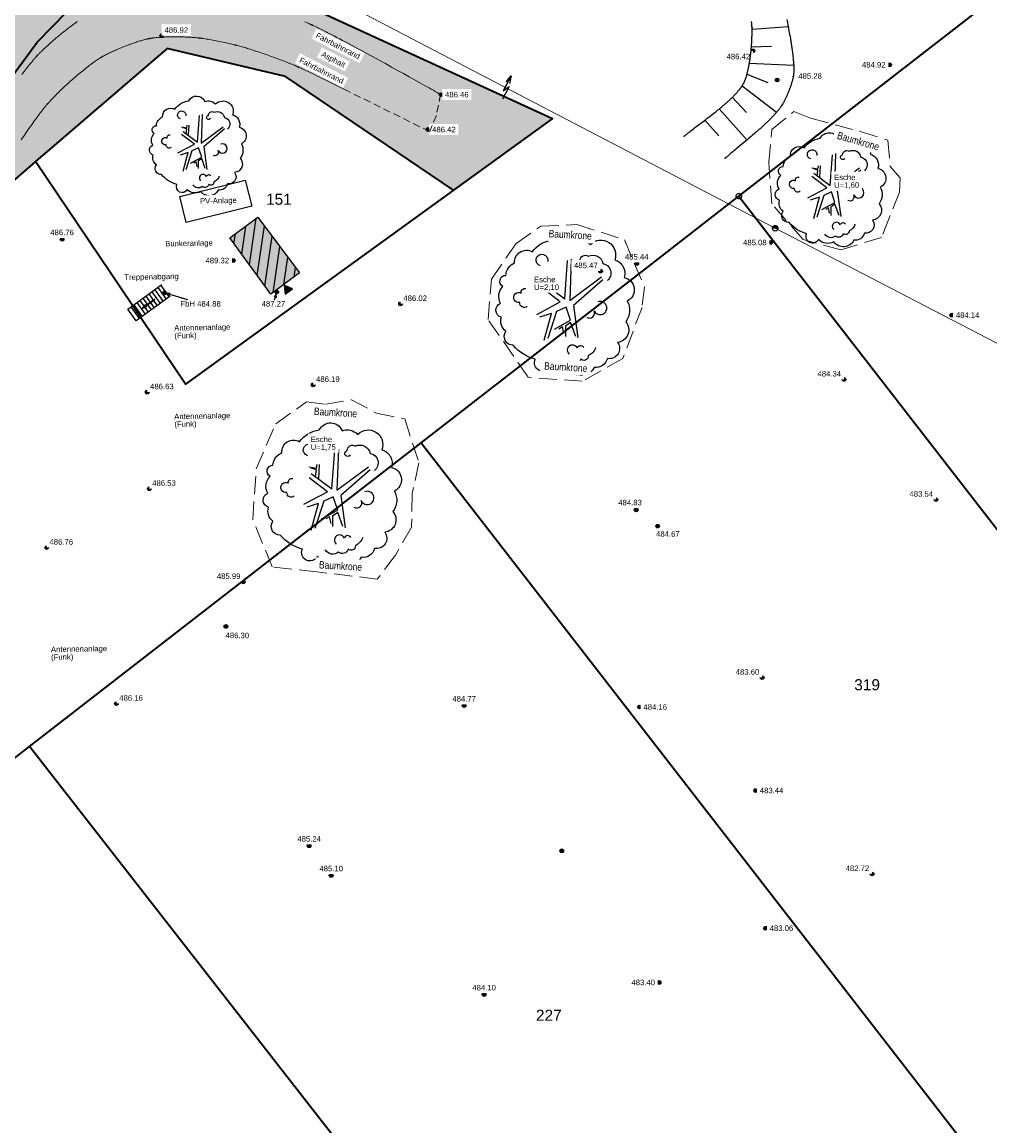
# Model space of a CAD drawing. Header units: metres. Extents: x 32314623 to 32316932, y 5614378 to 5615384.
# Tile 12 of 35: x 32316067 to 32316133, y 5614873 to 5614948. Entities that reach past the tile are written whole.
import ezdxf

# ---------------------------------------------------------------- set-up
doc = ezdxf.new("R2010")
doc.units = ezdxf.units.M
for name, pattern in [('1', [0]), ('12', [0]), ('20', [1.5, 0.5, -0.25, 0.5, -0.25]), ('3', [0]), ('36', [3.45, 1.225, -0.5, 1.225, -0.5]), ('96', [0])]:
    doc.linetypes.add(name, pattern=pattern)
doc.layers.get('0').update_dxf_attribs({"color": 1, "linetype": 'CONTINUOUS'})
for name, color, linetype in [('alte Gebäude', 7, 'CONTINUOUS'), ('alte Grenzen', 7, 'CONTINUOUS'), ('altes Gebäude Füllung', 7, 'CONTINUOUS'), ('altes Gebäude Linie', 7, 'CONTINUOUS'), ('Bäume Stäucher', 7, 'CONTINUOUS'), ('Ebene 1', 7, 'CONTINUOUS'), ('Eingang  First usw', 7, 'CONTINUOUS'), ('Fahrbahn', 7, 'CONTINUOUS'), ('Flurstücksnummer - Straßenname', 7, 'CONTINUOUS'), ('Höhenpunkte', 7, 'CONTINUOUS'), ('Höhentexte', 7, 'CONTINUOUS'), ('Pfeil PD', 7, 'CONTINUOUS'), ('Texte zu Fahrbahn - Toptexte', 7, 'CONTINUOUS'), ('vorhandene Straße', 7, 'CONTINUOUS'), ('WS  GS  Hydrant  Gulli  usw', 7, 'CONTINUOUS')]:
    doc.layers.add(name, color=color, linetype=linetype)
doc.styles.add('Flurstücksnummer', font='Arial.ttf')
doc.styles.add('n', font='Arial.ttf')
doc.styles.add('Textart 33', font='Arial Narrow.ttf')

# ---------------------------------------------------------------- blocks, each defined once
blk = doc.blocks.new('S12')
at = {"color": 0, "lineweight": -2}
blk.add_lwpolyline([(0.433013, -0.25, -0.5773502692), (-0.433013, -0.25, -0.5773502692), (0, 0.5, -0.5773502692)], format="xyb", close=True, dxfattribs=at)
blk.add_lwpolyline([(0.5, 0), (-0.5, 0)], dxfattribs=at)
for points in [[(-0.45, 0, -1), (0.45, 0)], [(-0.4, 0, -1), (0.4, 0)], [(-0.35, 0, -1), (0.35, 0)], [(-0.3, 0, -1), (0.3, 0)], [(-0.25, 0, -1), (0.25, 0)], [(-0.2, 0, -1), (0.2, 0)], [(-0.15, 0, -1.2936749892), (0.15, 0)], [(-0.1, 0, -1.3701562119), (0.1, 0)], [(-0.05, 0, -1.8633249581), (0.05, 0)]]:
    blk.add_lwpolyline(points, format="xyb", dxfattribs=at)
blk = doc.blocks.new('S3')
at = {"color": 0, "lineweight": -2}
blk.add_lwpolyline([(0.433013, -0.25, -0.5773502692), (-0.433013, -0.25, -0.5773502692), (0, 0.5, -0.5773502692)], format="xyb", close=True, dxfattribs=at)
blk = doc.blocks.new('S57')
at = {"color": 0, "lineweight": -2}
blk.add_lwpolyline([(0.18, -0.01), (0.18, -0.03), (0.44, 0.04), (0.18, 0.1), (0.18, 0.08), (0.32, 0.05), (-0.4, 0.05), (-0.4, 0.03), (0.32, 0.03)], close=True, dxfattribs=at)
blk = doc.blocks.new('S101', base_point=(0, -0.15))
at = {"lineweight": -2}
blk.add_hatch(color=0, dxfattribs=at).paths.add_polyline_path([(-0.5, -0.5), (0, 0.35), (0.5, -0.5)], flags=0)
at = {"color": 0, "lineweight": -2}
blk.add_lwpolyline([(0, 0.35), (-0.5, -0.5), (0.5, -0.5)], close=True, dxfattribs=at)
for p in [(-0.35, -0.45), (0, -0.215), (0.35, -0.45), (0.45, -0.45)]:
    blk.add_point(p, dxfattribs=at)
blk = doc.blocks.new('S107')
at = {"lineweight": -2}
blk.add_hatch(color=0, dxfattribs=at).paths.add_polyline_path([(0.5, 0), (0.489765, -0.100649), (0.459479, -0.197178), (0.410382, -0.285634), (0.344483, -0.362396), (0.264482, -0.424322), (0.173653, -0.468876), (0.075714, -0.494234), (-0.025325, -0.499358), (-0.125326, -0.484039), (-0.220197, -0.448902), (-0.306053, -0.395388), (-0.379379, -0.325686), (-0.437173, -0.242651), (-0.47707, -0.149682), (-0.497435, -0.050584), (-0.497435, 0.050584), (-0.47707, 0.149682), (-0.437173, 0.242651), (-0.379379, 0.325686), (-0.306053, 0.395388), (-0.220197, 0.448902), (-0.125326, 0.484039), (-0.025325, 0.499358), (0.075714, 0.494234), (0.173653, 0.468876), (0.264482, 0.424322), (0.344483, 0.362396), (0.410382, 0.285634), (0.459479, 0.197178), (0.489765, 0.100649)], flags=0)
at = {"color": 0, "lineweight": -2}
blk.add_lwpolyline([(0.433013, -0.25, -0.5773502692), (-0.433013, -0.25, -0.5773502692), (0, 0.5, -0.5773502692)], format="xyb", close=True, dxfattribs=at)
blk = doc.blocks.new('S115')
at = {"color": 92, "true_color": 0x00cd00}
blk.add_lwpolyline([(0.38, 0.18, -0.720322), (0.4, 0.02, -0.293105), (0.39, -0.12, -0.60356), (0.335, -0.26, -0.682674), (0.265, -0.37, -0.389231), (0.175, -0.43, -0.560861), (0.005, -0.445, -0.33185), (-0.125, -0.425, -0.983969), (-0.225, -0.375, -0.154039), (-0.375, -0.28, -0.618334), (-0.425, -0.185, -0.323718), (-0.455, -0.09, -0.727182), (-0.46, 0.005, -0.3406), (-0.445, 0.12, -0.78117), (-0.425, 0.195, -0.280586), (-0.365, 0.28, -0.603026), (-0.245, 0.355, -0.210061), (-0.11, 0.435, -0.647135), (0.045, 0.43, -0.293004), (0.15, 0.405, -0.808724), (0.315, 0.3, -0.423577)], format="xyb", close=True, dxfattribs=at)
for points in [[(-0.19, 0.26, -2.311325), (-0.14, 0.29)], [(0.1, 0.265, -1.589785), (0.08, 0.295, -0.618917), (0.135, 0.325, -0.49854), (0.235, 0.275, -0.65059), (0.265, 0.16)], [(-0.28, -0.015, -0.683441), (-0.33, 0.01, -1.429021), (-0.32, 0.075, -0.554902), (-0.29, 0.105)], [(0.125, -0.09, 0.752735), (0.175, -0.045, 2.3423), (0.2, 0.015)], [(0.185, -0.295, -0.230204), (0.135, -0.35, -0.683441), (0.085, -0.375, -0.556841), (0.02, -0.395, -0.46095), (-0.07, -0.38)], [(0.105, -0.295, 0.635794), (0.06, -0.3, 1.273144), (0.005, -0.34)]]:
    blk.add_lwpolyline(points, format="xyb", dxfattribs=at)
at = {"color": 34}
for points in [[(0.02, 0.305), (0.01, 0.025), (0.225, 0.185)], [(-0.165, 0.14), (-0.025, 0.035), (-0.005, 0.295)], [(-0.18, 0.185), (-0.13, 0.175), (-0.125, 0.2)], [(-0.135, 0.115), (-0.13, 0.165), (-0.165, 0.175)], [(-0.11, 0.2), (-0.115, 0.105)], [(0.235, 0.165), (0.035, -0.01), (0.065, -0.23)], [(-0.215, -0.07), (-0.055, 0.015), (-0.18, 0.11)], [(-0.165, -0.245), (-0.115, -0.065), (-0.195, -0.09)], [(-0.095, -0.17), (0.015, -0.11), (-0.015, -0.02), (-0.08, -0.05), (-0.14, -0.235)], [(0.05, -0.22), (0.015, -0.125), (-0.02, -0.15), (-0.02, -0.22)], [(-0.03, -0.2), (-0.04, -0.155), (-0.065, -0.17)]]:
    blk.add_lwpolyline(points, dxfattribs=at)
blk = doc.blocks.new('*X47')
at = {"color": 7, "linetype": '3', "lineweight": 25}
for p, q in [((32316082.577891, 5614931.712994), (32316083.041041, 5614934.875903)), ((32316081.526776, 5614933.162243), (32316081.623364, 5614933.821849)), ((32316082.052334, 5614932.437618), (32316082.332202, 5614934.348876)), ((32316083.103448, 5614930.988369), (32316083.596691, 5614934.356785)), ((32316083.629005, 5614930.263745), (32316084.125145, 5614933.651949)), ((32316084.198937, 5614929.842156), (32316084.6536, 5614932.947113)), ((32316084.907315, 5614930.366038), (32316085.182055, 5614932.242277)), ((32316085.615693, 5614930.88992), (32316085.71051, 5614931.537441))]:
    blk.add_line(p, q, dxfattribs=at)
blk = doc.blocks.new('*X49')
at = {"color": 7, "linetype": '12', "lineweight": 25}
for p, q in [((32316094.244196, 5614965.717494), (32316095.245859, 5614968.883581)), ((32316093.105742, 5614966.043961), (32316093.560314, 5614967.633757)), ((32316096.49648, 5614964.982283), (32316097.693059, 5614968.127519)), ((32316095.368894, 5614965.371959), (32316095.927862, 5614966.952533)), ((32316098.738162, 5614964.147669), (32316100.040605, 5614967.162873)), ((32316097.652081, 5614964.561052), (32316098.245033, 5614966.11964)), ((32316100.935281, 5614963.19484), (32316102.340843, 5614966.097225)), ((32316099.818695, 5614963.710866), (32316100.524774, 5614965.168869)), ((32316103.086533, 5614962.122158), (32316104.538408, 5614964.848208)), ((32316101.988453, 5614962.676676), (32316102.73716, 5614964.082452)), ((32316105.227821, 5614960.987601), (32316106.674533, 5614963.539511)), ((32316104.142565, 5614961.567035), (32316104.884328, 5614962.875457)), ((32316107.358835, 5614959.811822), (32316108.795519, 5614962.233175)), ((32316106.308453, 5614960.400012), (32316107.01569, 5614961.647533)), ((32316109.43625, 5614958.577979), (32316110.924856, 5614960.90454)), ((32316108.420041, 5614959.190177), (32316109.130783, 5614960.388046)), ((32316111.38815, 5614957.292017), (32316113.029436, 5614959.371073)), ((32316110.419147, 5614957.952764), (32316111.20864, 5614959.056612)), ((32316112.324245, 5614956.596819), (32316113.184305, 5614957.570343)), ((32316113.153713, 5614955.809974), (32316115.03716, 5614957.649369)), ((32316113.893862, 5614954.957601), (32316114.913895, 5614955.796315)), ((32316114.591803, 5614954.044701), (32316116.672221, 5614955.526478)), ((32316115.256419, 5614953.071923), (32316116.28997, 5614953.739048)), ((32316115.787613, 5614952.152036), (32316117.963778, 5614953.121431)), ((32316116.177952, 5614951.158737), (32316117.286623, 5614951.457044)), ((32316116.43982, 5614950.02925), (32316118.686977, 5614950.475253)), ((32316116.62668, 5614948.886639), (32316117.784965, 5614949.03677)), ((32316116.727771, 5614947.713193), (32316119.17744, 5614947.911555)), ((32316116.677618, 5614946.531505), (32316118.041654, 5614946.579546)), ((32316116.539067, 5614945.403119), (32316119.554792, 5614945.27713)), ((32316116.381775, 5614944.670508), (32316117.803527, 5614944.097991)), ((32316116.049527, 5614943.875209), (32316118.396228, 5614942.080176)), ((32316115.380503, 5614943.09497), (32316116.362543, 5614942.064497)), ((32316114.490432, 5614942.304631), (32316116.376306, 5614940.198265)), ((32316113.521142, 5614941.543483), (32316114.479539, 5614940.473033))]:
    blk.add_line(p, q, dxfattribs=at)
blk = doc.blocks.new('S54')
at = {"color": 0, "lineweight": -2}
for points in [[(0.44, 0.04), (-0.14, 0.04), (0.08, -0.07), (-0.4, -0.07)], [(0.18, 0.1), (0.44, 0.04), (0.18, -0.03)]]:
    blk.add_lwpolyline(points, dxfattribs=at)

msp = doc.modelspace()

# ---------------------------------------------------------------- hatches: boundary and pattern name
at = {"layer": 'altes Gebäude Füllung', "lineweight": 25, "true_color": 0xcccccc}
msp.add_hatch(color=254, dxfattribs=at).paths.add_polyline_path([(32316084.027, 5614929.715), (32316081.25, 5614933.544), (32316083.148, 5614934.955), (32316085.989, 5614931.166)], flags=0)
at = {"layer": 'vorhandene Straße', "lineweight": 25, "true_color": 0xe6d499}
for points in [[(32316076.22, 5614955.11), (32316068.158, 5614946.851), (32316052.394, 5614925.376), (32316046.335, 5614916.646), (32316026.272, 5614895.141), (32316018.137, 5614886.419), (32316004.293, 5614902.38), (32316013.562, 5614912.031), (32316014.789, 5614910.742), (32316035.573, 5614934.324), (32316042.294, 5614944.027), (32316050.052, 5614953.731), (32316059.931, 5614966.77)], [(32316096.436, 5614936.785), (32316085.029, 5614944.514), (32316076.988, 5614946.412), (32316068.04, 5614938.74), (32316064.523, 5614935.691), (32316054.289, 5614918.295), (32316046.632, 5614900.712), (32316039.914, 5614877.479), (32316061.129, 5614850.019), (32316066.179, 5614843.48), (32316091.939, 5614812.604), (32316098.454, 5614813.841), (32316079.08, 5614783.367), (32316078.624, 5614788.649), (32316000.811, 5614867.843), (32316026.272, 5614895.141), (32316046.335, 5614916.646), (32316052.394, 5614925.376), (32316068.158, 5614946.851), (32316076.22, 5614955.11), (32316087.574, 5614948.805), (32316103.167, 5614941.657)]]:
    msp.add_hatch(color=41, dxfattribs=at).paths.add_polyline_path(points, flags=0)

# ---------------------------------------------------------------- linework, layer by layer
at = {"layer": 'alte Grenzen', "color": 7, "linetype": '1', "lineweight": 35}
msp.add_line((32316039.914, 5614877.479), (32316067.628, 5614898.98), dxfattribs=at)
msp.add_lwpolyline([(32316068.04, 5614938.74), (32316064.523, 5614935.691), (32316054.289, 5614918.295), (32316046.632, 5614900.712), (32316039.914, 5614877.479)], dxfattribs=at)
at = {"layer": 'Fahrbahn', "color": 7, "linetype": '20', "lineweight": 18}
msp.add_lwpolyline([(32316070.883, 5614948.238), (32316070.828, 5614948.198), (32316070.772, 5614948.158), (32316070.716, 5614948.118), (32316070.661, 5614948.077), (32316070.605, 5614948.036), (32316070.549, 5614947.995), (32316070.494, 5614947.954), (32316070.439, 5614947.913), (32316070.383, 5614947.871), (32316070.328, 5614947.829), (32316070.273, 5614947.787), (32316070.218, 5614947.745), (32316070.164, 5614947.703), (32316070.109, 5614947.661), (32316070.055, 5614947.618), (32316070.001, 5614947.576), (32316069.947, 5614947.533), (32316069.893, 5614947.49), (32316069.84, 5614947.447), (32316069.787, 5614947.405), (32316069.734, 5614947.362), (32316069.681, 5614947.319), (32316069.629, 5614947.276), (32316069.577, 5614947.233), (32316069.526, 5614947.19), (32316069.475, 5614947.147), (32316069.424, 5614947.105), (32316069.373, 5614947.062), (32316069.324, 5614947.019), (32316069.274, 5614946.977), (32316069.225, 5614946.935), (32316069.176, 5614946.892), (32316069.128, 5614946.85), (32316069.08, 5614946.808), (32316069.034, 5614946.766), (32316068.987, 5614946.725), (32316068.941, 5614946.683), (32316068.895, 5614946.642), (32316068.85, 5614946.601), (32316068.806, 5614946.56), (32316068.762, 5614946.52), (32316068.719, 5614946.479), (32316068.676, 5614946.439), (32316068.635, 5614946.4), (32316068.593, 5614946.36), (32316068.553, 5614946.321), (32316068.514, 5614946.283), (32316068.474, 5614946.244), (32316068.436, 5614946.206), (32316068.398, 5614946.168), (32316068.361, 5614946.131), (32316068.325, 5614946.094), (32316068.29, 5614946.058), (32316068.255, 5614946.021), (32316068.222, 5614945.986), (32316068.189, 5614945.951), (32316068.158, 5614945.918), (32316068.127, 5614945.883), (32316068.095, 5614945.847), (32316068.063, 5614945.812), (32316068.03, 5614945.775), (32316067.997, 5614945.736), (32316067.963, 5614945.698), (32316067.929, 5614945.658), (32316067.895, 5614945.618), (32316067.86, 5614945.577), (32316067.825, 5614945.535), (32316067.789, 5614945.493), (32316067.718, 5614945.407), (32316067.645, 5614945.318), (32316067.57, 5614945.225), (32316067.495, 5614945.132), (32316067.419, 5614945.036), (32316067.341, 5614944.937), (32316067.263, 5614944.838), (32316067.185, 5614944.736), (32316067.105, 5614944.633)], dxfattribs=at)
at = {"layer": 'Fahrbahn', "color": 7, "true_color": 0xffffff}
for p in [(32316086.816, 5614948.016), (32316075.823, 5614947.096), (32316079.212, 5614947.118), (32316081.636, 5614946.647), (32316068.189, 5614945.951), (32316072.592, 5614945.862), (32316085.923, 5614945.143), (32316068.867, 5614942.653)]:
    msp.add_point(p, dxfattribs=at)
at = {"layer": 'Höhentexte', "color": 7, "linetype": 'Continuous', "lineweight": 25, "elevation": 484.883}
msp.add_lwpolyline([(32316077.197, 5614929.771), (32316076.933, 5614929.763), (32316077.149, 5614929.611)], dxfattribs=at)
at = {"layer": 'WS  GS  Hydrant  Gulli  usw', "color": 7, "linetype": '12', "lineweight": 25}
for p, q in [((32316076.143, 5614930.026), (32316076.716, 5614929.23)), ((32316076.346, 5614930.172), (32316076.919, 5614929.376)), ((32316075.128, 5614929.296), (32316075.702, 5614928.499)), ((32316075.331, 5614929.442), (32316075.905, 5614928.645)), ((32316075.534, 5614929.588), (32316076.108, 5614928.792)), ((32316075.737, 5614929.734), (32316076.311, 5614928.938)), ((32316075.94, 5614929.88), (32316076.513, 5614929.084)), ((32316074.52, 5614928.858), (32316075.093, 5614928.061)), ((32316074.723, 5614929.004), (32316075.296, 5614928.207)), ((32316074.926, 5614929.15), (32316075.499, 5614928.353))]:
    msp.add_line(p, q, dxfattribs=at)
at = {"layer": 'WS  GS  Hydrant  Gulli  usw', "color": 7, "true_color": 0xffffff}
for p in [(32316116.729, 5614947.837), (32316119.197, 5614947.837), (32316119.534, 5614944.516), (32316116.145, 5614944.022), (32316118.793, 5614942.608), (32316112.128, 5614940.454), (32316114.911, 5614938.95)]:
    msp.add_point(p, dxfattribs=at)

# ---------------------------------------------------------------- block references
at = {"layer": 'alte Grenzen', "color": 7, "xscale": 0.375, "yscale": 0.375}
msp.add_blockref('S3', (32316115.835, 5614936.379), dxfattribs=at)
at = {"layer": 'Bäume Stäucher', "color": 94}
for p, xscale, yscale in [((32316079.229, 5614939.802), 7, 7), ((32316122.242, 5614936.828), 8, 8), ((32316104.249, 5614929.048), 10, 10), ((32316088.428, 5614916.147), 10, 10)]:
    msp.add_blockref('S115', p, dxfattribs=dict(at, xscale=xscale, yscale=yscale))
at = {"layer": 'Eingang  First usw', "color": 7, "xscale": 0.6275, "yscale": 0.6275, "rotation": 36.484831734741}
msp.add_blockref('S101', (32316085.12, 5614930.078), dxfattribs=at)
at = {"layer": 'Höhenpunkte', "color": 7, "xscale": 0.2525, "yscale": 0.2525}
for p in [(32316076.616, 5614947.278, 486.924), (32316116.796, 5614946.247, 486.415), (32316126.078, 5614945.304, 484.925), (32316118.432, 5614944.271, 485.282), (32316095.596, 5614943.273, 486.463), (32316094.717, 5614940.906, 486.424), (32316069.849, 5614933.447, 486.756), (32316117.999, 5614933.231, 485.077), (32316081.473, 5614932.004, 489.317), (32316108.895, 5614931.793, 485.443), (32316106.437, 5614931.289, 485.466), (32316076.816, 5614929.809, 484.883), (32316084.434, 5614929.864, 487.267), (32316092.846, 5614929.057, 486.019), (32316130.302, 5614928.296, 484.143), (32316122.975, 5614923.928, 484.343), (32316075.633, 5614923.065, 486.63), (32316086.913, 5614923.558, 486.191), (32316075.778, 5614916.5, 486.531), (32316129.226, 5614915.759, 483.544), (32316108.851, 5614915.064, 484.828), (32316110.319, 5614913.956, 484.67), (32316068.799, 5614912.502, 486.755), (32316082.163, 5614910.172, 485.991), (32316080.982, 5614907.148), (32316117.419, 5614903.669, 483.6), (32316073.54, 5614901.9, 486.164), (32316097.169, 5614901.765, 484.768), (32316109.076, 5614901.671, 484.156), (32316086.635, 5614892.247, 485.244), (32316088.134, 5614890.231, 485.096), (32316124.885, 5614890.328, 482.717), (32316110.414, 5614882.961, 483.398), (32316098.524, 5614882.139, 484.099)]:
    msp.add_blockref('S107', p, dxfattribs=at)
for p, rotation in [((32316116.981, 5614895.999, 483.437), 324.3404666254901), ((32316103.8, 5614891.905, 484.127), 61.62023182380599), ((32316117.65, 5614886.645, 483.058), 206.980058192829)]:
    msp.add_blockref('S107', p, dxfattribs=dict(at, rotation=rotation))
at = {"layer": 'Pfeil PD', "color": 7, "xscale": 1.25, "yscale": 1.25, "rotation": 215.753818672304}
msp.add_blockref('S57', (32316075.718, 5614929.114), dxfattribs=at)
at = {"layer": 'WS  GS  Hydrant  Gulli  usw', "color": 7, "xscale": 2, "yscale": 2, "rotation": 62.42432239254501}
msp.add_blockref('S54', (32316100.025, 5614943.741), dxfattribs=at)
at = {"layer": 'WS  GS  Hydrant  Gulli  usw', "color": 7, "xscale": 0.375, "yscale": 0.375}
msp.add_blockref('S12', (32316118.301, 5614934.196), dxfattribs=at)

# ---------------------------------------------------------------- texts
at = {"layer": 'Flurstücksnummer - Straßenname', "color": 7, "lineweight": 30, "insert": (32316124.548, 5614902.803), "char_height": 0.75, "attachment_point": 8, "line_spacing_factor": 0.84, "style": 'Flurstücksnummer', "bg_fill": 2}
msp.add_mtext('319', dxfattribs=at)

# ---------------------------------------------------------------- next in the draw order: texts
at = {"layer": 'Ebene 1', "color": 7, "lineweight": 35, "char_height": 0.5, "attachment_point": 7, "line_spacing_factor": 0.84, "style": 'Textart 33', "bg_fill": 2}
for insert, rotation in [((32316122.467, 5614940.279), 343.97959), ((32316102.899, 5614933.585), 356.66602), ((32316102.595, 5614924.593), 356.66602), ((32316086.95, 5614921.515), 356.66602), ((32316087.292, 5614911.085), 356.66602)]:
    msp.add_mtext('Baumkrone', dxfattribs=dict(at, insert=insert, rotation=rotation))
at = {"layer": 'Flurstücksnummer - Straßenname', "color": 7, "lineweight": 30, "char_height": 0.75, "attachment_point": 8, "line_spacing_factor": 0.84, "style": 'Flurstücksnummer', "bg_fill": 2}
for s, insert in [('151', (32316084.58, 5614935.786)), ('227', (32316102.922, 5614880.36))]:
    msp.add_mtext(s, dxfattribs=dict(at, insert=insert))
at = {"layer": 'Höhentexte', "color": 7, "lineweight": 25, "char_height": 0.375, "line_spacing_factor": 0.84, "style": 'n', "bg_fill": 2}
for s, insert, attachment_point in [('486.92', (32316076.811, 5614947.473, 486.924), 7), ('486.42', (32316116.601, 5614946.052, 486.415), 3), ('484.92', (32316125.802, 5614945.304, 484.925), 6), ('485.28', (32316119.873, 5614944.348, 485.282), 7), ('486.46', (32316095.872, 5614943.273, 486.463), 4), ('486.42', (32316094.993, 5614940.906, 486.424), 4), ('486.76', (32316069.849, 5614933.723, 486.756), 8), ('485.08', (32316117.723, 5614933.231, 485.077), 6), ('489.32', (32316081.197, 5614932.004, 489.317), 6), ('485.44', (32316108.895, 5614932.069, 485.443), 8), ('485.47', (32316106.242, 5614931.484, 485.466), 9), ('FbH 484.88', (32316077.893, 5614929.253, 484.883), 1), ('487.27', (32316084.214, 5614929.255, 487.267), 2), ('486.02', (32316093.041, 5614929.252, 486.019), 7), ('484.14', (32316130.578, 5614928.296, 484.143), 4), ('486.19', (32316087.108, 5614923.753, 486.191), 7), ('484.34', (32316122.78, 5614924.123, 484.343), 9), ('486.63', (32316075.828, 5614923.26, 486.63), 7), ('486.53', (32316075.973, 5614916.695, 486.531), 7), ('483.54', (32316129.031, 5614915.954, 483.544), 9), ('484.83', (32316109.242, 5614915.372, 484.828), 9), ('484.67', (32316110.209, 5614913.62, 484.67), 1), ('486.76', (32316068.994, 5614912.697, 486.755), 7), ('485.99', (32316081.968, 5614910.367, 485.991), 9), ('483.60', (32316117.224, 5614903.864, 483.6), 9), ('486.16', (32316073.735, 5614902.095, 486.164), 7), ('484.77', (32316097.169, 5614902.041, 484.768), 8), ('484.16', (32316109.352, 5614901.671, 484.156), 4), ('483.44', (32316117.257, 5614895.999, 483.437), 4), ('485.24', (32316086.635, 5614892.523, 485.244), 8), ('485.10', (32316088.134, 5614890.507, 485.096), 8), ('482.72', (32316124.69, 5614890.523, 482.717), 9), ('483.06', (32316117.926, 5614886.645, 483.058), 4), ('484.10', (32316098.524, 5614882.415, 484.099), 8), ('483.40', (32316110.138, 5614882.961, 483.398), 6)]:
    msp.add_mtext(s, dxfattribs=dict(at, insert=insert, attachment_point=attachment_point))
at = {"layer": 'Höhentexte', "color": 7, "lineweight": 25, "insert": (32316080.956, 5614906.35), "char_height": 0.375, "attachment_point": 7, "rotation": 359.55418, "line_spacing_factor": 0.84, "style": 'n', "bg_fill": 2}
msp.add_mtext('486.30', dxfattribs=at)
at = {"layer": 'Texte zu Fahrbahn - Toptexte', "color": 7, "lineweight": 25, "char_height": 0.375, "attachment_point": 7, "line_spacing_factor": 0.84, "style": 'n', "bg_fill": 2}
for s, insert, rotation in [('Fahrbahnrand', (32316087.045, 5614947.165), 332.98292), ('PV-Anlage', (32316079.222, 5614935.758), 1.08089), ('Bunkeranlage', (32316076.864, 5614932.852), 1.08089), ('Treppenabgang', (32316074.081, 5614930.571), 1.08089), ('Antennenanlage\\P(Funk)', (32316077.483, 5614926.6), 1.08089), ('Antennenanlage\\P(Funk)', (32316077.483, 5614920.586), 1.08089), ('Antennenanlage\\P(Funk)', (32316069.106, 5614904.76), 1.08089)]:
    msp.add_mtext(s, dxfattribs=dict(at, insert=insert, rotation=rotation))
for s, insert in [('Esche\\PU=1,60', (32316122.305, 5614936.876)), ('Esche\\PU=2,10', (32316101.914, 5614929.934)), ('Esche\\PU=1,75', (32316086.745, 5614919.075))]:
    msp.add_mtext(s, dxfattribs=dict(at, insert=insert))

# ---------------------------------------------------------------- next in the draw order: linework, layer by layer
at = {"layer": 'alte Gebäude', "color": 7, "linetype": '3', "lineweight": 25}
msp.add_lwpolyline([(32316084.027, 5614929.715), (32316081.25, 5614933.544), (32316083.148, 5614934.955), (32316085.989, 5614931.166)], close=True, dxfattribs=at)
at = {"layer": 'alte Grenzen', "color": 7, "linetype": '1', "lineweight": 35}
for p, q in [((32316115.835, 5614936.379), (32316139.653, 5614954.856)), ((32316067.628, 5614898.98), (32316094.238, 5614919.623)), ((32316094.238, 5614919.623), (32316135.786, 5614866.061)), ((32316115.449, 5614837.706), (32316067.628, 5614898.98))]:
    msp.add_line(p, q, dxfattribs=at)
for points in [[(32316018.137, 5614886.419), (32316026.272, 5614895.141), (32316046.335, 5614916.646), (32316052.394, 5614925.376), (32316068.158, 5614946.851), (32316076.22, 5614955.11)], [(32316096.436, 5614936.785), (32316078.246, 5614923.616), (32316068.04, 5614938.74)], [(32316094.238, 5614919.623), (32316110.184, 5614931.994), (32316115.835, 5614936.379)], [(32316115.835, 5614936.379), (32316117.288, 5614934.505), (32316152.974, 5614888.482)]]:
    msp.add_lwpolyline(points, dxfattribs=at)
at = {"layer": 'Ebene 1', "color": 3, "linetype": '36', "lineweight": 18}
for points in [[(32316120.197, 5614933.435), (32316118.065, 5614935.855), (32316117.872, 5614938.677), (32316118.065, 5614940.905), (32316119.571, 5614942.123), (32316120.71, 5614941.674), (32316124.076, 5614940.777), (32316125.951, 5614940.183), (32316126.112, 5614938.388), (32316126.785, 5614937.635), (32316126.753, 5614936.657), (32316126.064, 5614934.942), (32316125.535, 5614933.579), (32316122.761, 5614932.73)], [(32316100.705, 5614933.162), (32316102.372, 5614934.337), (32316104.83, 5614934.444), (32316108.057, 5614933.418), (32316109.425, 5614930.191), (32316109.254, 5614928.823), (32316107.95, 5614925.361), (32316105.193, 5614923.8), (32316101.517, 5614924.078), (32316098.803, 5614927.99), (32316099.016, 5614930.747)], [(32316084.365, 5614920.92), (32316086.46, 5614922.395), (32316087.763, 5614922.246), (32316089.516, 5614922.545), (32316091.205, 5614921.647), (32316093.128, 5614921.241), (32316094.09, 5614918.27), (32316093.641, 5614916.176), (32316093.598, 5614913.889), (32316092.508, 5614911.987), (32316091.269, 5614910.362), (32316087.165, 5614910.854), (32316084.13, 5614911.196), (32316082.805, 5614914.423), (32316083.04, 5614917.864)]]:
    msp.add_lwpolyline(points, close=True, dxfattribs=at)
at = {"layer": 'Fahrbahn', "color": 7, "linetype": '20', "lineweight": 18}
msp.add_lwpolyline([(32316095.569, 5614943.303), (32316095.281, 5614941.867), (32316094.832, 5614940.767), (32316089.199, 5614943.55)], dxfattribs=at)
at = {"layer": 'Höhentexte', "color": 7, "linetype": 'Continuous', "lineweight": 25}
for p, q in [((32316078.388, 5614929.328, 484.883), (32316076.933, 5614929.763, 484.883)), ((32316084.286, 5614929.33, 487.267), (32316084.4, 5614929.742, 487.267))]:
    msp.add_line(p, q, dxfattribs=at)
at = {"layer": 'Höhentexte', "color": 7, "linetype": 'Continuous', "lineweight": 25, "elevation": 487.267}
msp.add_lwpolyline([(32316084.414, 5614929.479), (32316084.4, 5614929.742), (32316084.253, 5614929.524)], dxfattribs=at)
at = {"layer": 'WS  GS  Hydrant  Gulli  usw', "color": 7, "linetype": '96', "lineweight": 18}
msp.add_line((32316178.561, 5614902.909), (32316118.301, 5614934.196), dxfattribs=at)
at = {"layer": 'WS  GS  Hydrant  Gulli  usw', "color": 7, "linetype": '12', "lineweight": 25}
msp.add_line((32316076.549, 5614930.318), (32316077.122, 5614929.522), dxfattribs=at)
for points in [[(32316112.128, 5614940.454), (32316112.153, 5614940.476), (32316112.18, 5614940.499), (32316112.208, 5614940.523), (32316112.237, 5614940.547), (32316112.267, 5614940.573), (32316112.299, 5614940.598), (32316112.33, 5614940.624), (32316112.364, 5614940.651), (32316112.398, 5614940.679), (32316112.433, 5614940.706), (32316112.469, 5614940.735), (32316112.506, 5614940.764), (32316112.581, 5614940.822), (32316112.66, 5614940.884), (32316112.744, 5614940.948), (32316112.828, 5614941.012), (32316112.916, 5614941.079), (32316113.008, 5614941.149), (32316113.191, 5614941.287), (32316113.388, 5614941.435), (32316113.59, 5614941.589), (32316113.691, 5614941.667), (32316113.794, 5614941.745), (32316113.897, 5614941.825), (32316114, 5614941.906), (32316114.104, 5614941.987), (32316114.207, 5614942.069), (32316114.259, 5614942.11), (32316114.31, 5614942.151), (32316114.362, 5614942.193), (32316114.413, 5614942.234), (32316114.464, 5614942.276), (32316114.515, 5614942.318), (32316114.566, 5614942.36), (32316114.617, 5614942.402), (32316114.667, 5614942.444), (32316114.717, 5614942.486), (32316114.766, 5614942.528), (32316114.815, 5614942.57), (32316114.865, 5614942.612), (32316114.913, 5614942.654), (32316114.961, 5614942.696), (32316115.009, 5614942.738), (32316115.056, 5614942.78), (32316115.103, 5614942.822), (32316115.149, 5614942.864), (32316115.195, 5614942.907), (32316115.239, 5614942.948), (32316115.284, 5614942.99), (32316115.328, 5614943.032), (32316115.371, 5614943.074), (32316115.414, 5614943.115), (32316115.455, 5614943.157), (32316115.496, 5614943.198), (32316115.537, 5614943.24), (32316115.576, 5614943.281), (32316115.615, 5614943.322), (32316115.653, 5614943.363), (32316115.69, 5614943.403), (32316115.726, 5614943.444), (32316115.761, 5614943.484), (32316115.796, 5614943.524), (32316115.829, 5614943.564), (32316115.862, 5614943.603), (32316115.893, 5614943.643), (32316115.923, 5614943.682), (32316115.938, 5614943.701), (32316115.952, 5614943.721), (32316115.966, 5614943.74), (32316115.98, 5614943.759), (32316115.994, 5614943.779), (32316116.007, 5614943.798), (32316116.021, 5614943.817), (32316116.033, 5614943.836), (32316116.046, 5614943.855), (32316116.058, 5614943.874), (32316116.07, 5614943.893), (32316116.082, 5614943.911), (32316116.093, 5614943.93), (32316116.104, 5614943.948), (32316116.115, 5614943.967), (32316116.125, 5614943.985), (32316116.135, 5614944.004), (32316116.145, 5614944.022), (32316116.159, 5614944.048), (32316116.172, 5614944.075), (32316116.186, 5614944.103), (32316116.199, 5614944.132), (32316116.212, 5614944.161), (32316116.225, 5614944.192), (32316116.238, 5614944.222), (32316116.25, 5614944.253), (32316116.262, 5614944.286), (32316116.275, 5614944.318), (32316116.287, 5614944.351), (32316116.298, 5614944.385), (32316116.31, 5614944.42), (32316116.322, 5614944.455), (32316116.333, 5614944.49), (32316116.344, 5614944.526), (32316116.355, 5614944.563), (32316116.366, 5614944.6), (32316116.377, 5614944.638), (32316116.387, 5614944.676), (32316116.398, 5614944.714), (32316116.408, 5614944.753), (32316116.418, 5614944.793), (32316116.428, 5614944.833), (32316116.437, 5614944.873), (32316116.447, 5614944.913), (32316116.456, 5614944.955), (32316116.466, 5614944.996), (32316116.475, 5614945.037), (32316116.483, 5614945.08), (32316116.492, 5614945.122), (32316116.501, 5614945.164), (32316116.509, 5614945.208), (32316116.517, 5614945.251), (32316116.526, 5614945.294), (32316116.533, 5614945.338), (32316116.541, 5614945.382), (32316116.549, 5614945.426), (32316116.556, 5614945.47), (32316116.564, 5614945.515), (32316116.571, 5614945.559), (32316116.578, 5614945.604), (32316116.584, 5614945.649), (32316116.591, 5614945.694), (32316116.598, 5614945.739), (32316116.604, 5614945.785), (32316116.61, 5614945.83), (32316116.616, 5614945.875), (32316116.628, 5614945.966), (32316116.639, 5614946.057), (32316116.649, 5614946.148), (32316116.659, 5614946.239), (32316116.668, 5614946.33), (32316116.676, 5614946.42), (32316116.685, 5614946.51), (32316116.692, 5614946.599), (32316116.698, 5614946.686), (32316116.705, 5614946.774), (32316116.71, 5614946.861), (32316116.715, 5614946.945), (32316116.719, 5614947.03), (32316116.723, 5614947.112), (32316116.726, 5614947.193), (32316116.729, 5614947.273), (32316116.731, 5614947.351), (32316116.732, 5614947.426), (32316116.733, 5614947.501), (32316116.733, 5614947.573), (32316116.733, 5614947.642), (32316116.732, 5614947.711), (32316116.731, 5614947.776), (32316116.729, 5614947.837), (32316116.726, 5614947.897), (32316116.723, 5614947.961), (32316116.719, 5614948.028), (32316116.714, 5614948.095), (32316116.709, 5614948.165), (32316116.703, 5614948.237)], [(32316119.099, 5614948.371), (32316119.135, 5614948.177), (32316119.168, 5614947.998), (32316119.197, 5614947.837), (32316119.216, 5614947.733), (32316119.238, 5614947.616), (32316119.261, 5614947.489), (32316119.284, 5614947.361), (32316119.309, 5614947.224), (32316119.333, 5614947.081), (32316119.346, 5614947.009), (32316119.358, 5614946.935), (32316119.37, 5614946.861), (32316119.383, 5614946.786), (32316119.395, 5614946.71), (32316119.407, 5614946.634), (32316119.419, 5614946.557), (32316119.43, 5614946.48), (32316119.441, 5614946.402), (32316119.453, 5614946.324), (32316119.464, 5614946.246), (32316119.474, 5614946.168), (32316119.484, 5614946.089), (32316119.494, 5614946.011), (32316119.503, 5614945.934), (32316119.512, 5614945.856), (32316119.52, 5614945.779), (32316119.527, 5614945.703), (32316119.535, 5614945.626), (32316119.541, 5614945.551), (32316119.547, 5614945.477), (32316119.549, 5614945.44), (32316119.552, 5614945.403), (32316119.554, 5614945.367), (32316119.556, 5614945.331), (32316119.558, 5614945.295), (32316119.56, 5614945.259), (32316119.562, 5614945.224), (32316119.563, 5614945.188), (32316119.564, 5614945.154), (32316119.565, 5614945.119), (32316119.566, 5614945.085), (32316119.566, 5614945.052), (32316119.567, 5614945.018), (32316119.567, 5614944.985), (32316119.566, 5614944.952), (32316119.566, 5614944.92), (32316119.565, 5614944.888), (32316119.564, 5614944.857), (32316119.563, 5614944.826), (32316119.562, 5614944.795), (32316119.56, 5614944.765), (32316119.559, 5614944.735), (32316119.556, 5614944.706), (32316119.554, 5614944.678), (32316119.551, 5614944.649), (32316119.548, 5614944.621), (32316119.545, 5614944.594), (32316119.542, 5614944.568), (32316119.538, 5614944.541), (32316119.534, 5614944.516), (32316119.528, 5614944.485), (32316119.522, 5614944.452), (32316119.515, 5614944.418), (32316119.507, 5614944.383), (32316119.498, 5614944.347), (32316119.489, 5614944.31), (32316119.479, 5614944.273), (32316119.469, 5614944.234), (32316119.457, 5614944.194), (32316119.446, 5614944.154), (32316119.434, 5614944.113), (32316119.421, 5614944.071), (32316119.407, 5614944.029), (32316119.394, 5614943.987), (32316119.379, 5614943.943), (32316119.364, 5614943.9), (32316119.349, 5614943.856), (32316119.333, 5614943.812), (32316119.318, 5614943.767), (32316119.301, 5614943.722), (32316119.285, 5614943.678), (32316119.268, 5614943.633), (32316119.25, 5614943.588), (32316119.233, 5614943.543), (32316119.215, 5614943.498), (32316119.197, 5614943.453), (32316119.179, 5614943.408), (32316119.161, 5614943.364), (32316119.142, 5614943.32), (32316119.123, 5614943.276), (32316119.105, 5614943.233), (32316119.086, 5614943.19), (32316119.067, 5614943.147), (32316119.048, 5614943.105), (32316119.029, 5614943.064), (32316119.01, 5614943.024), (32316118.991, 5614942.983), (32316118.973, 5614942.944), (32316118.954, 5614942.906), (32316118.935, 5614942.869), (32316118.917, 5614942.832), (32316118.899, 5614942.797), (32316118.88, 5614942.762), (32316118.862, 5614942.729), (32316118.845, 5614942.697), (32316118.827, 5614942.666), (32316118.81, 5614942.636), (32316118.793, 5614942.608), (32316118.782, 5614942.59), (32316118.771, 5614942.572), (32316118.759, 5614942.553), (32316118.747, 5614942.535), (32316118.735, 5614942.516), (32316118.723, 5614942.498), (32316118.697, 5614942.46), (32316118.671, 5614942.423), (32316118.643, 5614942.384), (32316118.615, 5614942.346), (32316118.585, 5614942.307), (32316118.554, 5614942.268), (32316118.523, 5614942.228), (32316118.491, 5614942.189), (32316118.457, 5614942.149), (32316118.424, 5614942.108), (32316118.389, 5614942.068), (32316118.353, 5614942.027), (32316118.317, 5614941.986), (32316118.28, 5614941.945), (32316118.242, 5614941.903), (32316118.203, 5614941.862), (32316118.164, 5614941.82), (32316118.124, 5614941.778), (32316118.084, 5614941.736), (32316118.042, 5614941.694), (32316118, 5614941.651), (32316117.958, 5614941.609), (32316117.916, 5614941.566), (32316117.872, 5614941.523), (32316117.828, 5614941.48), (32316117.784, 5614941.437), (32316117.739, 5614941.394), (32316117.694, 5614941.351), (32316117.648, 5614941.308), (32316117.602, 5614941.265), (32316117.556, 5614941.221), (32316117.509, 5614941.178), (32316117.462, 5614941.135), (32316117.415, 5614941.092), (32316117.367, 5614941.048), (32316117.319, 5614941.005), (32316117.271, 5614940.962), (32316117.223, 5614940.919), (32316117.174, 5614940.876), (32316117.077, 5614940.79), (32316116.979, 5614940.704), (32316116.881, 5614940.619), (32316116.782, 5614940.535), (32316116.684, 5614940.451), (32316116.586, 5614940.368), (32316116.489, 5614940.285), (32316116.391, 5614940.204), (32316116.296, 5614940.124), (32316116.105, 5614939.964), (32316115.919, 5614939.811), (32316115.746, 5614939.667), (32316115.66, 5614939.596), (32316115.577, 5614939.526), (32316115.497, 5614939.46), (32316115.418, 5614939.394), (32316115.342, 5614939.33), (32316115.272, 5614939.27), (32316115.201, 5614939.209), (32316115.135, 5614939.152), (32316115.075, 5614939.099), (32316115.044, 5614939.072), (32316115.015, 5614939.046), (32316114.988, 5614939.022), (32316114.961, 5614938.997), (32316114.935, 5614938.973), (32316114.911, 5614938.95)], [(32316077.198, 5614929.577), (32316074.89, 5614927.915), (32316074.317, 5614928.712), (32316076.625, 5614930.373)]]:
    msp.add_lwpolyline(points, dxfattribs=at)
msp.add_lwpolyline([(32316078.276, 5614934.596), (32316077.839, 5614936.354), (32316082.299, 5614937.462), (32316082.735, 5614935.704)], close=True, dxfattribs=at)

# ---------------------------------------------------------------- next in the draw order: block references
at = {"layer": 'altes Gebäude Linie', "color": 7, "true_color": 0xffffff}
msp.add_blockref('*X47', (0, 0), dxfattribs=at)
at = {"layer": 'WS  GS  Hydrant  Gulli  usw', "color": 7, "true_color": 0xffffff}
msp.add_blockref('*X49', (0, 0), dxfattribs=at)

# ---------------------------------------------------------------- next in the draw order: texts
at = {"layer": 'Texte zu Fahrbahn - Toptexte', "color": 7, "lineweight": 25, "insert": (32316085.927, 5614945.487), "char_height": 0.375, "attachment_point": 7, "rotation": 332.98292, "line_spacing_factor": 0.84, "style": 'n', "bg_fill": 2}
msp.add_mtext('Fahrbahnrand', dxfattribs=at)

# ---------------------------------------------------------------- next in the draw order: texts
at = {"layer": 'Texte zu Fahrbahn - Toptexte', "color": 7, "lineweight": 25, "insert": (32316087.37, 5614945.794), "char_height": 0.375, "attachment_point": 7, "rotation": 332.98292, "line_spacing_factor": 0.84, "style": 'n', "bg_fill": 2}
msp.add_mtext('Asphalt', dxfattribs=at)

# ---------------------------------------------------------------- next in the draw order: linework, layer by layer
at = {"layer": 'alte Grenzen', "color": 7, "linetype": '1', "lineweight": 35}
for points in [[(32316076.22, 5614955.11), (32316087.574, 5614948.805), (32316103.167, 5614941.657), (32316096.436, 5614936.785)], [(32316096.436, 5614936.785), (32316085.029, 5614944.514), (32316076.988, 5614946.412), (32316068.04, 5614938.74)]]:
    msp.add_lwpolyline(points, dxfattribs=at)
at = {"layer": 'Fahrbahn', "color": 7, "linetype": '20', "lineweight": 18}
for points in [[(32316095.569, 5614943.303), (32316095.459, 5614943.362), (32316095.338, 5614943.428), (32316095.207, 5614943.499), (32316095.076, 5614943.571), (32316094.935, 5614943.649), (32316094.785, 5614943.732), (32316094.484, 5614943.898), (32316094.148, 5614944.085), (32316093.787, 5614944.286), (32316093.425, 5614944.488), (32316093.039, 5614944.703), (32316092.638, 5614944.926), (32316092.237, 5614945.149), (32316091.821, 5614945.38), (32316091.4, 5614945.612), (32316091.19, 5614945.727), (32316090.979, 5614945.844), (32316090.768, 5614945.959), (32316090.557, 5614946.075), (32316090.346, 5614946.189), (32316090.137, 5614946.303), (32316089.928, 5614946.416), (32316089.72, 5614946.529), (32316089.515, 5614946.638), (32316089.31, 5614946.748), (32316089.108, 5614946.856), (32316088.91, 5614946.961), (32316088.712, 5614947.065), (32316088.518, 5614947.167), (32316088.33, 5614947.264), (32316088.236, 5614947.313), (32316088.143, 5614947.361), (32316088.051, 5614947.408), (32316087.96, 5614947.454), (32316087.87, 5614947.5), (32316087.782, 5614947.545), (32316087.694, 5614947.589), (32316087.608, 5614947.633), (32316087.523, 5614947.675), (32316087.439, 5614947.717), (32316087.356, 5614947.757), (32316087.275, 5614947.797), (32316087.195, 5614947.836), (32316087.116, 5614947.874), (32316087.039, 5614947.911), (32316086.963, 5614947.947), (32316086.888, 5614947.982), (32316086.816, 5614948.016), (32316086.757, 5614948.043), (32316086.694, 5614948.072), (32316086.628, 5614948.102), (32316086.562, 5614948.132), (32316086.493, 5614948.163), (32316086.421, 5614948.195), (32316086.348, 5614948.227)], [(32316089.199, 5614943.55), (32316089.036, 5614943.631), (32316088.804, 5614943.747), (32316088.533, 5614943.881), (32316088.263, 5614944.016), (32316087.955, 5614944.17), (32316087.641, 5614944.325), (32316087.483, 5614944.402), (32316087.324, 5614944.48), (32316087.167, 5614944.557), (32316087.011, 5614944.633), (32316086.856, 5614944.708), (32316086.708, 5614944.779), (32316086.56, 5614944.85), (32316086.417, 5614944.917), (32316086.285, 5614944.979), (32316086.219, 5614945.009), (32316086.156, 5614945.039), (32316086.095, 5614945.066), (32316086.035, 5614945.094), (32316085.977, 5614945.119), (32316085.923, 5614945.143), (32316085.855, 5614945.173), (32316085.784, 5614945.204), (32316085.709, 5614945.235), (32316085.634, 5614945.267), (32316085.556, 5614945.3), (32316085.474, 5614945.333), (32316085.392, 5614945.366), (32316085.308, 5614945.4), (32316085.221, 5614945.435), (32316085.133, 5614945.469), (32316085.044, 5614945.504), (32316084.952, 5614945.539), (32316084.86, 5614945.575), (32316084.767, 5614945.611), (32316084.671, 5614945.646), (32316084.576, 5614945.682), (32316084.479, 5614945.718), (32316084.381, 5614945.754), (32316084.283, 5614945.79), (32316084.185, 5614945.826), (32316084.085, 5614945.862), (32316083.986, 5614945.898), (32316083.886, 5614945.934), (32316083.786, 5614945.969), (32316083.686, 5614946.004), (32316083.586, 5614946.039), (32316083.486, 5614946.073), (32316083.387, 5614946.108), (32316083.287, 5614946.141), (32316083.189, 5614946.174), (32316083.091, 5614946.207), (32316082.994, 5614946.239), (32316082.898, 5614946.271), (32316082.803, 5614946.302), (32316082.708, 5614946.332), (32316082.616, 5614946.362), (32316082.524, 5614946.391), (32316082.434, 5614946.419), (32316082.346, 5614946.446), (32316082.258, 5614946.473), (32316082.173, 5614946.498), (32316082.09, 5614946.522), (32316082.008, 5614946.546), (32316081.929, 5614946.569), (32316081.853, 5614946.59), (32316081.777, 5614946.61), (32316081.704, 5614946.63), (32316081.636, 5614946.647), (32316081.561, 5614946.666), (32316081.477, 5614946.686), (32316081.386, 5614946.708), (32316081.295, 5614946.729), (32316081.196, 5614946.751), (32316081.092, 5614946.774), (32316080.989, 5614946.797), (32316080.88, 5614946.82), (32316080.769, 5614946.843), (32316080.658, 5614946.866), (32316080.545, 5614946.889), (32316080.431, 5614946.911), (32316080.317, 5614946.934), (32316080.204, 5614946.956), (32316080.092, 5614946.976), (32316079.98, 5614946.997), (32316079.871, 5614947.016), (32316079.766, 5614947.034), (32316079.662, 5614947.052), (32316079.561, 5614947.069), (32316079.468, 5614947.083), (32316079.422, 5614947.09), (32316079.377, 5614947.096), (32316079.334, 5614947.102), (32316079.291, 5614947.108), (32316079.251, 5614947.114), (32316079.212, 5614947.118), (32316079.159, 5614947.125), (32316079.103, 5614947.131), (32316079.044, 5614947.137), (32316078.985, 5614947.143), (32316078.923, 5614947.148), (32316078.858, 5614947.153), (32316078.794, 5614947.158), (32316078.727, 5614947.163), (32316078.657, 5614947.167), (32316078.588, 5614947.172), (32316078.517, 5614947.176), (32316078.444, 5614947.179), (32316078.37, 5614947.183), (32316078.296, 5614947.186), (32316078.22, 5614947.189), (32316078.144, 5614947.192), (32316078.066, 5614947.194), (32316077.988, 5614947.196), (32316077.91, 5614947.198), (32316077.831, 5614947.2), (32316077.752, 5614947.201), (32316077.672, 5614947.202), (32316077.593, 5614947.202), (32316077.513, 5614947.202), (32316077.433, 5614947.202), (32316077.353, 5614947.202), (32316077.274, 5614947.201), (32316077.195, 5614947.2), (32316077.116, 5614947.199), (32316077.038, 5614947.197), (32316076.96, 5614947.195), (32316076.883, 5614947.192), (32316076.807, 5614947.189), (32316076.732, 5614947.186), (32316076.657, 5614947.182), (32316076.584, 5614947.178), (32316076.512, 5614947.173), (32316076.441, 5614947.168), (32316076.372, 5614947.163), (32316076.303, 5614947.157), (32316076.237, 5614947.151), (32316076.173, 5614947.145), (32316076.141, 5614947.141), (32316076.109, 5614947.138), (32316076.079, 5614947.134), (32316076.048, 5614947.13), (32316076.018, 5614947.126), (32316075.989, 5614947.122), (32316075.96, 5614947.118), (32316075.931, 5614947.114), (32316075.904, 5614947.11), (32316075.876, 5614947.105), (32316075.849, 5614947.101), (32316075.823, 5614947.096), (32316075.797, 5614947.091), (32316075.77, 5614947.086), (32316075.742, 5614947.08), (32316075.714, 5614947.074), (32316075.685, 5614947.068), (32316075.656, 5614947.061), (32316075.626, 5614947.055), (32316075.596, 5614947.048), (32316075.566, 5614947.04), (32316075.535, 5614947.033), (32316075.504, 5614947.025), (32316075.472, 5614947.016), (32316075.408, 5614947), (32316075.342, 5614946.981), (32316075.275, 5614946.962), (32316075.207, 5614946.942), (32316075.137, 5614946.921), (32316075.066, 5614946.898), (32316074.995, 5614946.876), (32316074.922, 5614946.852), (32316074.849, 5614946.828), (32316074.775, 5614946.803), (32316074.701, 5614946.777), (32316074.626, 5614946.751), (32316074.55, 5614946.724), (32316074.474, 5614946.697), (32316074.398, 5614946.669), (32316074.322, 5614946.64), (32316074.246, 5614946.611), (32316074.17, 5614946.582), (32316074.094, 5614946.553), (32316074.018, 5614946.523), (32316073.943, 5614946.492), (32316073.868, 5614946.462), (32316073.793, 5614946.431), (32316073.719, 5614946.4), (32316073.646, 5614946.369), (32316073.573, 5614946.338), (32316073.502, 5614946.307), (32316073.431, 5614946.276), (32316073.361, 5614946.245), (32316073.293, 5614946.214), (32316073.225, 5614946.183), (32316073.159, 5614946.152), (32316073.095, 5614946.122), (32316073.031, 5614946.091), (32316072.969, 5614946.061), (32316072.91, 5614946.032), (32316072.851, 5614946.002), (32316072.795, 5614945.973), (32316072.742, 5614945.945), (32316072.689, 5614945.916), (32316072.639, 5614945.889), (32316072.592, 5614945.862), (32316072.559, 5614945.843), (32316072.525, 5614945.822), (32316072.49, 5614945.801), (32316072.455, 5614945.78), (32316072.42, 5614945.758), (32316072.384, 5614945.736), (32316072.348, 5614945.713), (32316072.312, 5614945.689), (32316072.274, 5614945.664), (32316072.237, 5614945.64), (32316072.199, 5614945.614), (32316072.161, 5614945.588), (32316072.123, 5614945.561), (32316072.084, 5614945.534), (32316072.044, 5614945.506), (32316072.005, 5614945.479), (32316071.965, 5614945.45), (32316071.925, 5614945.421), (32316071.884, 5614945.391), (32316071.844, 5614945.361), (32316071.803, 5614945.331), (32316071.762, 5614945.3), (32316071.72, 5614945.269), (32316071.678, 5614945.237), (32316071.637, 5614945.205), (32316071.594, 5614945.173), (32316071.552, 5614945.14), (32316071.51, 5614945.107), (32316071.467, 5614945.073), (32316071.424, 5614945.039), (32316071.339, 5614944.971), (32316071.252, 5614944.902), (32316071.165, 5614944.83), (32316071.078, 5614944.759), (32316070.991, 5614944.686), (32316070.903, 5614944.612), (32316070.816, 5614944.538), (32316070.729, 5614944.463), (32316070.642, 5614944.387), (32316070.555, 5614944.311), (32316070.469, 5614944.234), (32316070.383, 5614944.158), (32316070.297, 5614944.081), (32316070.213, 5614944.004), (32316070.13, 5614943.927), (32316070.046, 5614943.85), (32316069.964, 5614943.774), (32316069.884, 5614943.698), (32316069.804, 5614943.622), (32316069.725, 5614943.546), (32316069.649, 5614943.472), (32316069.573, 5614943.397), (32316069.499, 5614943.324), (32316069.427, 5614943.251), (32316069.356, 5614943.179), (32316069.287, 5614943.109), (32316069.221, 5614943.04), (32316069.155, 5614942.971), (32316069.093, 5614942.904), (32316069.033, 5614942.839), (32316069.004, 5614942.807), (32316068.975, 5614942.775), (32316068.947, 5614942.744), (32316068.919, 5614942.713), (32316068.892, 5614942.682), (32316068.867, 5614942.653), (32316068.833, 5614942.613), (32316068.798, 5614942.573), (32316068.763, 5614942.53), (32316068.727, 5614942.488), (32316068.691, 5614942.444), (32316068.655, 5614942.399), (32316068.618, 5614942.353), (32316068.58, 5614942.307), (32316068.543, 5614942.258), (32316068.505, 5614942.21), (32316068.466, 5614942.161), (32316068.427, 5614942.11), (32316068.388, 5614942.059), (32316068.348, 5614942.007), (32316068.308, 5614941.954), (32316068.268, 5614941.901), (32316068.228, 5614941.847), (32316068.187, 5614941.792), (32316068.146, 5614941.737), (32316068.105, 5614941.681), (32316068.063, 5614941.623), (32316068.021, 5614941.566), (32316067.979, 5614941.508), (32316067.937, 5614941.45), (32316067.852, 5614941.332), (32316067.766, 5614941.211), (32316067.68, 5614941.088), (32316067.593, 5614940.965), (32316067.506, 5614940.84), (32316067.418, 5614940.713), (32316067.33, 5614940.586), (32316067.243, 5614940.458), (32316067.155, 5614940.33), (32316067.068, 5614940.201)]]:
    msp.add_lwpolyline(points, dxfattribs=at)
at = {"layer": 'WS  GS  Hydrant  Gulli  usw', "color": 7, "linetype": '96', "lineweight": 18}
msp.add_line((32316118.301, 5614934.196), (32316081.749, 5614953.285), dxfattribs=at)

doc.saveas('drawing.dxf')
